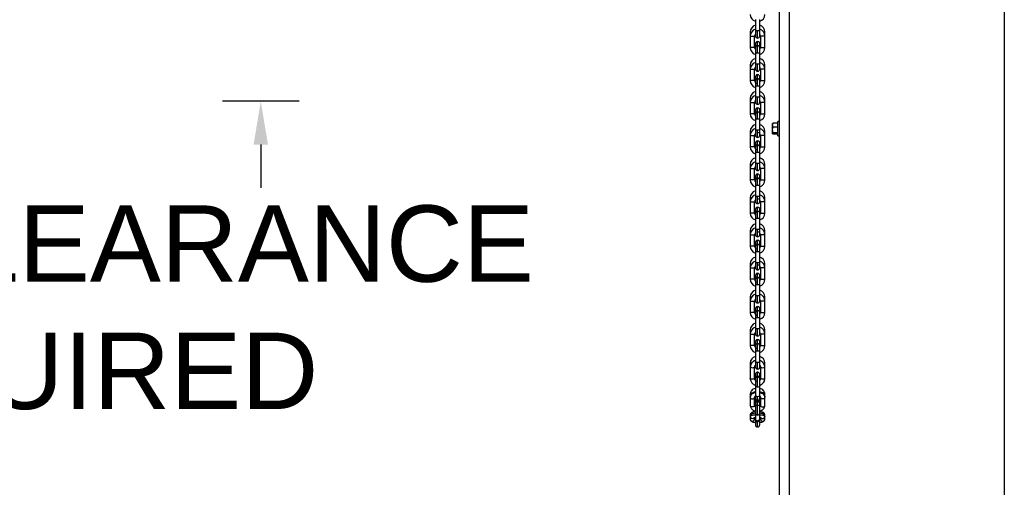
# Model space of a CAD drawing. Header units: inches. Extents: x 170 to 288, y 234 to 248.
# Tile 19 of 192: x 176.898 to 178.108, y 241.249 to 241.823. Entities that reach past the tile are written whole.
import ezdxf

# ---------------------------------------------------------------- set-up
doc = ezdxf.new("R2010")
doc.units = ezdxf.units.IN
doc.header["$LTSCALE"] = 0.25
doc.header["$MEASUREMENT"] = 0
doc.layers.add('ANNOTATIONS', color=1, linetype='Continuous')
doc.layers.add('SLIM E GUIDE MOTOR LH', color=7, linetype='Continuous')
doc.styles.add('ARIAL', font='arial.ttf', dxfattribs={"height": 0.09375})

msp = doc.modelspace()

# ---------------------------------------------------------------- linework, layer by layer
at = {"layer": 'ANNOTATIONS'}
for p, q in [((177.24161, 241.72305), (177.14735, 241.72305)), ((177.19448, 241.66991), (177.19448, 241.61677))]:
    msp.add_line(p, q, dxfattribs=at)
msp.add_solid([(177.20333, 241.66991), (177.18562, 241.66991), (177.19448, 241.72305)], dxfattribs=at)
at = {"layer": 'SLIM E GUIDE MOTOR LH'}
for p, q in [((178.10812, 244.18111), (178.10812, 240.14778)), ((177.83142, 242.15111), (177.83142, 240.74778)), ((177.84372, 242.15111), (177.84372, 240.74778)), ((177.80227, 241.82334), (177.80227, 241.80943)), ((177.80752, 241.80327), (177.80752, 241.82334)), ((177.79597, 241.80802), (177.79597, 241.80301)), ((177.79597, 241.80802), (177.79753, 241.80802)), ((177.80227, 241.80943), (177.80227, 241.80327)), ((177.80752, 241.80943), (177.80227, 241.80943)), ((177.80489, 241.80064), (177.80489, 241.80943)), ((177.81382, 241.80301), (177.81382, 241.80802)), ((177.79597, 241.80301), (177.79597, 241.7891)), ((177.80122, 241.7891), (177.80122, 241.80301)), ((177.80489, 241.79152), (177.80489, 241.79648)), ((177.80857, 241.80301), (177.80857, 241.7891)), ((177.81382, 241.7891), (177.81382, 241.80301)), ((177.80122, 241.7891), (177.79597, 241.7891)), ((177.80227, 241.79386), (177.80227, 241.78268)), ((177.80752, 241.79394), (177.80752, 241.79386)), ((177.80752, 241.78936), (177.80752, 241.79386)), ((177.80752, 241.78268), (177.80752, 241.78885)), ((177.80227, 241.78268), (177.80227, 241.76877)), ((177.80752, 241.76877), (177.80752, 241.78268)), ((177.79597, 241.76736), (177.79597, 241.76235)), ((177.79597, 241.76736), (177.79753, 241.76736)), ((177.79597, 241.76235), (177.79597, 241.74844)), ((177.80122, 241.74844), (177.80122, 241.76235)), ((177.80227, 241.76877), (177.80227, 241.7626)), ((177.8059, 241.76877), (177.80227, 241.76877)), ((177.80489, 241.75998), (177.80489, 241.76877)), ((177.80752, 241.7626), (177.80752, 241.76877)), ((177.80857, 241.76235), (177.80857, 241.74844)), ((177.81382, 241.76235), (177.80857, 241.76235)), ((177.81382, 241.76736), (177.81225, 241.76736)), ((177.81382, 241.76235), (177.81382, 241.76736)), ((177.81382, 241.74844), (177.81382, 241.76235)), ((177.80227, 241.75319), (177.80227, 241.74202)), ((177.80752, 241.75319), (177.80752, 241.75328)), ((177.80752, 241.7487), (177.80752, 241.75319)), ((177.80752, 241.74202), (177.80752, 241.74819)), ((177.80227, 241.74202), (177.80227, 241.72811)), ((177.80227, 241.74202), (177.80752, 241.74202)), ((177.80752, 241.72811), (177.80752, 241.74202)), ((177.79597, 241.72669), (177.79597, 241.72169)), ((177.79597, 241.72669), (177.79753, 241.72669)), ((177.80227, 241.72811), (177.80227, 241.72194)), ((177.80752, 241.72811), (177.80227, 241.72811)), ((177.80752, 241.72194), (177.80752, 241.72811)), ((177.81382, 241.72669), (177.81225, 241.72669)), ((177.81382, 241.72169), (177.81382, 241.72669)), ((177.79597, 241.72169), (177.79597, 241.70778)), ((177.79597, 241.72169), (177.80122, 241.72169)), ((177.80122, 241.70778), (177.80122, 241.72169)), ((177.80227, 241.71253), (177.80227, 241.70136)), ((177.80489, 241.71006), (177.80489, 241.71516)), ((177.80752, 241.71262), (177.80752, 241.71253)), ((177.80752, 241.70136), (177.80752, 241.71253)), ((177.80857, 241.72169), (177.80857, 241.70778)), ((177.81382, 241.70778), (177.81382, 241.72169)), ((177.80122, 241.70778), (177.79597, 241.70778)), ((177.80227, 241.70136), (177.80227, 241.68745)), ((177.80227, 241.70136), (177.80489, 241.70136)), ((177.80752, 241.68745), (177.80752, 241.70136)), ((177.80857, 241.70778), (177.81382, 241.70778)), ((177.79597, 241.68603), (177.79597, 241.68103)), ((177.79597, 241.68603), (177.79753, 241.68603)), ((177.80227, 241.68745), (177.80227, 241.68128)), ((177.80752, 241.68745), (177.80227, 241.68745)), ((177.80752, 241.68128), (177.80752, 241.68745)), ((177.81382, 241.68103), (177.81382, 241.68603)), ((177.82355, 241.69593), (177.82342, 241.69569)), ((177.82342, 241.68319), (177.82342, 241.69569)), ((177.82398, 241.69114), (177.82342, 241.69375)), ((177.82398, 241.69637), (177.82365, 241.69587)), ((177.82975, 241.69637), (177.82398, 241.69637)), ((177.82975, 241.69114), (177.82398, 241.69114)), ((177.83142, 241.69811), (177.82975, 241.69811)), ((177.82975, 241.68078), (177.82975, 241.69811)), ((177.79597, 241.68103), (177.79597, 241.66712)), ((177.80122, 241.66712), (177.80122, 241.68103)), ((177.80489, 241.6694), (177.80489, 241.6745)), ((177.80857, 241.68103), (177.80857, 241.66712)), ((177.81382, 241.66712), (177.81382, 241.68103)), ((177.82365, 241.68302), (177.82342, 241.68337)), ((177.82342, 241.68319), (177.82355, 241.68296)), ((177.82398, 241.68252), (177.8239, 241.68263)), ((177.82975, 241.68421), (177.82398, 241.68421)), ((177.82975, 241.68252), (177.82398, 241.68252)), ((177.82975, 241.68078), (177.83142, 241.68078)), ((177.80227, 241.67187), (177.80227, 241.6607)), ((177.80752, 241.67195), (177.80752, 241.67187)), ((177.80752, 241.66737), (177.80752, 241.67187)), ((177.80752, 241.6607), (177.80752, 241.66687)), ((177.80227, 241.6607), (177.80227, 241.64679)), ((177.80227, 241.6607), (177.80752, 241.6607)), ((177.80752, 241.64679), (177.80752, 241.6607)), ((177.79597, 241.64537), (177.79597, 241.64037)), ((177.79597, 241.64537), (177.79753, 241.64537)), ((177.79597, 241.64037), (177.79597, 241.62646)), ((177.79597, 241.64037), (177.80122, 241.64037)), ((177.80122, 241.62646), (177.80122, 241.64037)), ((177.80227, 241.64679), (177.80227, 241.64062)), ((177.80752, 241.64679), (177.80489, 241.64679)), ((177.80752, 241.64062), (177.80752, 241.64679)), ((177.80857, 241.64037), (177.80857, 241.62646)), ((177.81382, 241.64037), (177.80857, 241.64037)), ((177.81382, 241.64537), (177.81225, 241.64537)), ((177.81382, 241.64037), (177.81382, 241.64537)), ((177.81382, 241.62646), (177.81382, 241.64037)), ((177.80227, 241.63121), (177.80227, 241.62004)), ((177.80489, 241.62874), (177.80489, 241.63383)), ((177.80752, 241.63129), (177.80752, 241.63121)), ((177.80752, 241.62004), (177.80752, 241.63121)), ((177.80857, 241.62646), (177.81382, 241.62646)), ((177.80227, 241.62004), (177.80227, 241.60613)), ((177.80227, 241.62004), (177.80752, 241.62004)), ((177.80752, 241.60613), (177.80752, 241.62004)), ((177.79597, 241.60471), (177.79597, 241.59971)), ((177.79597, 241.60471), (177.79753, 241.60471)), ((177.80227, 241.60613), (177.80227, 241.59996)), ((177.80752, 241.60613), (177.80227, 241.60613)), ((177.80752, 241.59996), (177.80752, 241.60613)), ((177.81382, 241.59971), (177.81382, 241.60471)), ((177.79597, 241.59971), (177.79597, 241.5858)), ((177.80122, 241.5858), (177.80122, 241.59971)), ((177.80227, 241.59008), (177.80227, 241.57938)), ((177.80489, 241.58808), (177.80489, 241.59317)), ((177.80752, 241.59063), (177.80752, 241.59055)), ((177.80752, 241.57938), (177.80752, 241.59055)), ((177.80857, 241.59971), (177.80857, 241.5858)), ((177.81382, 241.5858), (177.81382, 241.59971)), ((177.80122, 241.5858), (177.79597, 241.5858)), ((177.80227, 241.57938), (177.80227, 241.56546)), ((177.80752, 241.56546), (177.80752, 241.57938)), ((177.80227, 241.56546), (177.80227, 241.5593)), ((177.8059, 241.56546), (177.80227, 241.56546)), ((177.80752, 241.5593), (177.80752, 241.56546)), ((177.79597, 241.56405), (177.79597, 241.55904)), ((177.79597, 241.56405), (177.79753, 241.56405)), ((177.79597, 241.55904), (177.79597, 241.54513)), ((177.80122, 241.54513), (177.80122, 241.55904)), ((177.80857, 241.55904), (177.80857, 241.54513)), ((177.81382, 241.55904), (177.80857, 241.55904)), ((177.81382, 241.55904), (177.81382, 241.56405)), ((177.81382, 241.54513), (177.81382, 241.55904)), ((177.80227, 241.54808), (177.80227, 241.53871)), ((177.8049, 241.54755), (177.8049, 241.55251)), ((177.80752, 241.54989), (177.80752, 241.54997)), ((177.80752, 241.53871), (177.80752, 241.54989)), ((177.80227, 241.53871), (177.80227, 241.5248)), ((177.80227, 241.53871), (177.80752, 241.53871)), ((177.80752, 241.5248), (177.80752, 241.53871)), ((177.79597, 241.52339), (177.79597, 241.51838)), ((177.79597, 241.52339), (177.79754, 241.52339)), ((177.79597, 241.51838), (177.79597, 241.50447)), ((177.79597, 241.51838), (177.80122, 241.51838)), ((177.80122, 241.50447), (177.80122, 241.51838)), ((177.80227, 241.5248), (177.80227, 241.51864)), ((177.80752, 241.5248), (177.80227, 241.5248)), ((177.80752, 241.51864), (177.80752, 241.5248)), ((177.80857, 241.51838), (177.80857, 241.50447)), ((177.81382, 241.52339), (177.81226, 241.52339)), ((177.81382, 241.51838), (177.81382, 241.52339)), ((177.81382, 241.50447), (177.81382, 241.51838)), ((177.80227, 241.50648), (177.80227, 241.49805)), ((177.8049, 241.49977), (177.8049, 241.51185)), ((177.80752, 241.50931), (177.80752, 241.50923)), ((177.80752, 241.49805), (177.80752, 241.50923)), ((177.80122, 241.50447), (177.79597, 241.50447)), ((177.80227, 241.49805), (177.80227, 241.48414)), ((177.80227, 241.49805), (177.8049, 241.49805)), ((177.80752, 241.48414), (177.80752, 241.49805)), ((177.80857, 241.50447), (177.81382, 241.50447)), ((177.79597, 241.48273), (177.79597, 241.47772)), ((177.79597, 241.48273), (177.79754, 241.48273)), ((177.80227, 241.48414), (177.80227, 241.47797)), ((177.80752, 241.48414), (177.80227, 241.48414)), ((177.80752, 241.47797), (177.80752, 241.48414)), ((177.81382, 241.46381), (177.81382, 241.48273)), ((177.79597, 241.47772), (177.79597, 241.46381)), ((177.80122, 241.46381), (177.80122, 241.47772)), ((177.8049, 241.45911), (177.8049, 241.47119)), ((177.80752, 241.46865), (177.80752, 241.46856)), ((177.80752, 241.45739), (177.80752, 241.46856)), ((177.80857, 241.47772), (177.80857, 241.46381)), ((177.81382, 241.47772), (177.80857, 241.47772)), ((177.80227, 241.46476), (177.80227, 241.45739)), ((177.80227, 241.45739), (177.80227, 241.44348)), ((177.80227, 241.45739), (177.80752, 241.45739)), ((177.80752, 241.44348), (177.80752, 241.45739)), ((177.79597, 241.44207), (177.79597, 241.43706)), ((177.79597, 241.43706), (177.79597, 241.42315)), ((177.79597, 241.43706), (177.80122, 241.43706)), ((177.80122, 241.42315), (177.80122, 241.43706)), ((177.80227, 241.44348), (177.80227, 241.43731)), ((177.80752, 241.43731), (177.80752, 241.44348)), ((177.80857, 241.43706), (177.80857, 241.42315)), ((177.81382, 241.43706), (177.80857, 241.43706)), ((177.81382, 241.42315), (177.81382, 241.44207)), ((177.80227, 241.42294), (177.80227, 241.41672)), ((177.8049, 241.42543), (177.8049, 241.43053)), ((177.8049, 241.41672), (177.8049, 241.42552)), ((177.80752, 241.42799), (177.80752, 241.4279)), ((177.80752, 241.4234), (177.80752, 241.4279)), ((177.80752, 241.41672), (177.80752, 241.4229)), ((177.80857, 241.42315), (177.81382, 241.42315)), ((177.80227, 241.41672), (177.80227, 241.40281)), ((177.80752, 241.40281), (177.80752, 241.41672)), ((177.79597, 241.40142), (177.79597, 241.39699)), ((177.79597, 241.39644), (177.79597, 241.38273)), ((177.80129, 241.39712), (177.80122, 241.39644)), ((177.80122, 241.38273), (177.80122, 241.39644)), ((177.80227, 241.40281), (177.80227, 241.39665)), ((177.80752, 241.39665), (177.80752, 241.40281)), ((177.80841, 241.39736), (177.8085, 241.39713)), ((177.80857, 241.39644), (177.80851, 241.39712)), ((177.80857, 241.39644), (177.80857, 241.38273)), ((177.81382, 241.39699), (177.81382, 241.40142)), ((177.81382, 241.38273), (177.81382, 241.39644)), ((177.80227, 241.38769), (177.80227, 241.383)), ((177.8049, 241.38449), (177.8049, 241.39031)), ((177.80752, 241.38698), (177.80752, 241.38709)), ((177.80752, 241.38505), (177.80752, 241.38698)), ((177.80752, 241.37368), (177.80752, 241.38673)), ((177.79611, 241.38121), (177.79597, 241.38273)), ((177.79611, 241.38158), (177.79614, 241.38104)), ((177.80227, 241.38221), (177.80227, 241.37368)), ((177.80227, 241.37368), (177.80227, 241.36155)), ((177.80752, 241.36155), (177.80752, 241.37368)), ((177.79597, 241.36354), (177.79597, 241.35965)), ((177.79597, 241.35952), (177.79597, 241.34945)), ((177.80122, 241.34945), (177.80122, 241.35952)), ((177.80227, 241.36155), (177.80227, 241.35841)), ((177.8049, 241.35578), (177.8049, 241.36027)), ((177.80752, 241.35841), (177.80752, 241.36155)), ((177.80857, 241.35952), (177.80857, 241.34945)), ((177.81373, 241.3639), (177.81365, 241.36485)), ((177.81382, 241.36354), (177.8137, 241.36468)), ((177.81382, 241.3601), (177.81382, 241.36354)), ((177.81382, 241.34945), (177.81382, 241.35952)), ((177.8049, 241.3378), (177.8049, 241.34983)), ((177.80752, 241.34623), (177.80752, 241.35486)), ((177.79597, 241.33793), (177.79597, 241.33619)), ((177.79597, 241.33608), (177.79597, 241.33267)), ((177.80227, 241.34079), (177.80227, 241.3257)), ((177.80752, 241.3257), (177.80752, 241.34502)), ((177.81382, 241.33621), (177.81382, 241.33793)), ((177.81382, 241.33267), (177.81382, 241.33608)), ((177.80122, 241.33267), (177.80122, 241.33464)), ((177.80227, 241.33165), (177.80228, 241.33165)), ((177.8049, 241.32958), (177.8049, 241.33078)), ((177.8049, 241.32308), (177.8049, 241.32957)), ((177.80857, 241.33463), (177.80857, 241.33267))]:
    msp.add_line(p, q, dxfattribs=at)
at = {"layer": 'SLIM E GUIDE MOTOR LH', "flags": 128}
for points in [[(177.79597, 241.80301), (177.80045, 241.80301), (177.80102, 241.80301), (177.80122, 241.80301)], [(177.81382, 241.80301), (177.81119, 241.80301), (177.81019, 241.80301), (177.80857, 241.80301)], [(177.80489, 241.78268), (177.80489, 241.7889), (177.80489, 241.78999), (177.80489, 241.79148)], [(177.80489, 241.79148), (177.8059, 241.79128), (177.80673, 241.79072)], [(177.80857, 241.7891), (177.81362, 241.7891), (177.81382, 241.7891)], [(177.80227, 241.78268), (177.80304, 241.78268), (177.80389, 241.78268), (177.80752, 241.78268)], [(177.79597, 241.76235), (177.79617, 241.76235), (177.79674, 241.76235), (177.80122, 241.76235)], [(177.80752, 241.76877), (177.80675, 241.76877), (177.8059, 241.76877)], [(177.80122, 241.74844), (177.7996, 241.74844), (177.79859, 241.74844), (177.79597, 241.74844)], [(177.80489, 241.74703), (177.80489, 241.74874), (177.80489, 241.75582)], [(177.80489, 241.75081), (177.8059, 241.75061), (177.80673, 241.75006)], [(177.80489, 241.74202), (177.80489, 241.74824), (177.80489, 241.74933)], [(177.80857, 241.74844), (177.80934, 241.74844), (177.81019, 241.74844), (177.81382, 241.74844)], [(177.80489, 241.71932), (177.80489, 241.72639), (177.80489, 241.72811)], [(177.81382, 241.72169), (177.81362, 241.72169), (177.81305, 241.72169), (177.80857, 241.72169)], [(177.80489, 241.70136), (177.80489, 241.70624), (177.80489, 241.70758), (177.80489, 241.71015)], [(177.80489, 241.71015), (177.8059, 241.70995), (177.80673, 241.7094)], [(177.80489, 241.70136), (177.8059, 241.70136), (177.80752, 241.70136)], [(177.80489, 241.67866), (177.80489, 241.68573), (177.80489, 241.68745)], [(177.79597, 241.68103), (177.79759, 241.68103), (177.79859, 241.68103), (177.80122, 241.68103)], [(177.81382, 241.68103), (177.80934, 241.68103), (177.80877, 241.68103), (177.80857, 241.68103)], [(177.80122, 241.66712), (177.80102, 241.66712), (177.80045, 241.66712), (177.79597, 241.66712)], [(177.80489, 241.6607), (177.80489, 241.66406), (177.80489, 241.66558), (177.80489, 241.66949)], [(177.80489, 241.66949), (177.8059, 241.66929), (177.80673, 241.66874)], [(177.80857, 241.66712), (177.81119, 241.66712), (177.8122, 241.66712), (177.81382, 241.66712)], [(177.80489, 241.64679), (177.80389, 241.64679), (177.80227, 241.64679)], [(177.80489, 241.63799), (177.80489, 241.64342), (177.80489, 241.64507), (177.80489, 241.64679)], [(177.80122, 241.62646), (177.79759, 241.62646), (177.79674, 241.62646), (177.79597, 241.62646)], [(177.80489, 241.62004), (177.80489, 241.6234), (177.80489, 241.62492), (177.80489, 241.62883)], [(177.80489, 241.62883), (177.8059, 241.62863), (177.80673, 241.62808)], [(177.80489, 241.59733), (177.80489, 241.60276), (177.80489, 241.60441), (177.80489, 241.60613)], [(177.81382, 241.60471), (177.81362, 241.60471), (177.81226, 241.60471)], [(177.79597, 241.59971), (177.7996, 241.59971), (177.80045, 241.59971), (177.80122, 241.59971)], [(177.80227, 241.59055), (177.80227, 241.59043), (177.80227, 241.59008)], [(177.81382, 241.59971), (177.81119, 241.59971), (177.81019, 241.59971), (177.80857, 241.59971)], [(177.80227, 241.57938), (177.80304, 241.57938), (177.80389, 241.57938), (177.80752, 241.57938)], [(177.8049, 241.57938), (177.8049, 241.58109), (177.80489, 241.58274), (177.80489, 241.58817)], [(177.80489, 241.58817), (177.8059, 241.58797), (177.80673, 241.58742)], [(177.80857, 241.5858), (177.81305, 241.5858), (177.81362, 241.5858), (177.81382, 241.5858)], [(177.8049, 241.55667), (177.8049, 241.56058), (177.8049, 241.5621), (177.8049, 241.56546)], [(177.80752, 241.56546), (177.80675, 241.56546), (177.8059, 241.56546)], [(177.79597, 241.55904), (177.79617, 241.55904), (177.79674, 241.55904), (177.80122, 241.55904)], [(177.80122, 241.54513), (177.7996, 241.54513), (177.7986, 241.54513), (177.79597, 241.54513)], [(177.80227, 241.54989), (177.80227, 241.54885), (177.80227, 241.54808)], [(177.8049, 241.53871), (177.8049, 241.54043), (177.8049, 241.54208), (177.8049, 241.54751)], [(177.8049, 241.54751), (177.8059, 241.54731), (177.80673, 241.54675)], [(177.80857, 241.54513), (177.80877, 241.54513), (177.80934, 241.54513), (177.81382, 241.54513)], [(177.8049, 241.51601), (177.8049, 241.51859), (177.8049, 241.51992), (177.8049, 241.5248)], [(177.81382, 241.51838), (177.81305, 241.51838), (177.8122, 241.51838), (177.80857, 241.51838)], [(177.80227, 241.50923), (177.80227, 241.50742), (177.80227, 241.50648)], [(177.8049, 241.50685), (177.8059, 241.50665), (177.80673, 241.50609)], [(177.8049, 241.49805), (177.8049, 241.49977)], [(177.8049, 241.49805), (177.8059, 241.49805), (177.80752, 241.49805)], [(177.8049, 241.47535), (177.8049, 241.47792), (177.8049, 241.47926), (177.8049, 241.48414)], [(177.81382, 241.48273), (177.81305, 241.48273), (177.81226, 241.48273)], [(177.79597, 241.47772), (177.79759, 241.47772), (177.7986, 241.47772), (177.80122, 241.47772)], [(177.80227, 241.46856), (177.80227, 241.46582), (177.80227, 241.46476)], [(177.80122, 241.46381), (177.80102, 241.46381), (177.80045, 241.46381), (177.79597, 241.46381)], [(177.8049, 241.46618), (177.8059, 241.46598), (177.80674, 241.46543)], [(177.8049, 241.45739), (177.8049, 241.45911)], [(177.80857, 241.46381), (177.81019, 241.46381), (177.8112, 241.46381), (177.81382, 241.46381)], [(177.79597, 241.44207), (177.79617, 241.44206), (177.79754, 241.44206)], [(177.80752, 241.44348), (177.80389, 241.44348), (177.80304, 241.44348), (177.80227, 241.44348)], [(177.8049, 241.43469), (177.8049, 241.43617), (177.8049, 241.43726), (177.8049, 241.44348)], [(177.80122, 241.42315), (177.79674, 241.42315), (177.79617, 241.42315), (177.79597, 241.42315)], [(177.80227, 241.4279), (177.80227, 241.42409), (177.80227, 241.42294)], [(177.8049, 241.42552), (177.8059, 241.42532), (177.80674, 241.42477)], [(177.8049, 241.39403), (177.8049, 241.39469), (177.8049, 241.3955), (177.8049, 241.40281)], [(177.8049, 241.37239), (177.8049, 241.37397), (177.8049, 241.37565), (177.8049, 241.38436)], [(177.80752, 241.38673), (177.80752, 241.38714), (177.80752, 241.38769)], [(177.80227, 241.37368), (177.80247, 241.37318), (177.80304, 241.37277), (177.80389, 241.37249), (177.8049, 241.37239)], [(177.8049, 241.37239), (177.8059, 241.37249), (177.80675, 241.37277), (177.80732, 241.37318), (177.80752, 241.37368)], [(177.79597, 241.35952), (177.79614, 241.36076), (177.79664, 241.36195), (177.79746, 241.36305), (177.79855, 241.36402), (177.79988, 241.36481), (177.8014, 241.3654), (177.80227, 241.36562)], [(177.79597, 241.36354), (177.79617, 241.36418), (177.79674, 241.36473), (177.79759, 241.36509), (177.7986, 241.36522), (177.79938, 241.36514)], [(177.79621, 241.36507), (177.79614, 241.36485), (177.79597, 241.36354)], [(177.79597, 241.35952), (177.79617, 241.35883), (177.79674, 241.35824), (177.79759, 241.35785), (177.7986, 241.35771), (177.7996, 241.35785), (177.80046, 241.35824), (177.80102, 241.35883), (177.80122, 241.35952)], [(177.8049, 241.36027), (177.80389, 241.36036), (177.80304, 241.36064), (177.80247, 241.36106), (177.80227, 241.36155)], [(177.80752, 241.36155), (177.80732, 241.36106), (177.80675, 241.36064), (177.8059, 241.36036), (177.8049, 241.36027)], [(177.80752, 241.36562), (177.80839, 241.3654), (177.80991, 241.36481), (177.81125, 241.36402), (177.81234, 241.36305), (177.81315, 241.36195), (177.81365, 241.36076), (177.81382, 241.35952)], [(177.81382, 241.35952), (177.81362, 241.35883), (177.81305, 241.35824), (177.8122, 241.35785), (177.8112, 241.35771), (177.81019, 241.35785), (177.80934, 241.35824), (177.80877, 241.35883), (177.80857, 241.35952)], [(177.81382, 241.36354), (177.81362, 241.36418), (177.81305, 241.36473), (177.8122, 241.36509), (177.8112, 241.36522), (177.81041, 241.36514)], [(177.80122, 241.34945), (177.80102, 241.34876), (177.80046, 241.34817), (177.7996, 241.34778), (177.7986, 241.34764), (177.79759, 241.34778), (177.79674, 241.34817), (177.79617, 241.34876), (177.79597, 241.34945)], [(177.80227, 241.35486), (177.80227, 241.34129), (177.80227, 241.34016)], [(177.80227, 241.34873), (177.80247, 241.34924), (177.80304, 241.34967), (177.80389, 241.34996), (177.8049, 241.35006)], [(177.80227, 241.34851), (177.80247, 241.34901), (177.80304, 241.34944), (177.80389, 241.34973), (177.8049, 241.34983)], [(177.8049, 241.35006), (177.8049, 241.35353), (177.8049, 241.35412), (177.8049, 241.35441)], [(177.8049, 241.35006), (177.8059, 241.34996), (177.80675, 241.34967), (177.80732, 241.34924), (177.80752, 241.34873)], [(177.8049, 241.34983), (177.8059, 241.34973), (177.80675, 241.34944), (177.80732, 241.34901), (177.80752, 241.34851)], [(177.80857, 241.34945), (177.80877, 241.34876), (177.80934, 241.34817), (177.81019, 241.34778), (177.8112, 241.34764), (177.8122, 241.34778), (177.81305, 241.34817), (177.81362, 241.34876), (177.81382, 241.34945)], [(177.79597, 241.33608), (177.79614, 241.3365), (177.79664, 241.3369), (177.79746, 241.33727), (177.79855, 241.3376), (177.79988, 241.33787), (177.8014, 241.33806), (177.80227, 241.33814)], [(177.80227, 241.342), (177.80227, 241.34079)], [(177.80227, 241.34166), (177.80227, 241.34078)], [(177.80752, 241.34502), (177.80752, 241.34623)], [(177.80752, 241.33814), (177.80839, 241.33806), (177.80991, 241.33787), (177.81125, 241.3376), (177.81234, 241.33727), (177.81315, 241.3369), (177.81365, 241.3365), (177.81382, 241.33608)]]:
    msp.add_lwpolyline(points, dxfattribs=at)
at = {"layer": 'SLIM E GUIDE MOTOR LH'}
for centre, radius, start, end in [((177.80476, 241.82976), 0.00879, 180.00086, 253.52675), ((177.80502, 241.82976), 0.00879, 286.47497, 0.00086), ((177.80476, 241.80802), 0.00879, 106.47497, 180.00086), ((177.80476, 241.80301), 0.00879, 106.47497, 180.00086), ((177.80502, 241.80802), 0.00879, 0.00086, 73.52675), ((177.80502, 241.80301), 0.00879, 0.00086, 73.52675), ((177.80476, 241.80301), 0.00354, 134.72484, 180.00086), ((177.80489, 241.80327), 0.00262, 180.00086, 0.00084), ((177.80489, 241.79386), 0.00262, 0.00086, 180.00088), ((177.80502, 241.80301), 0.00354, 0.00086, 45.2752), ((177.80476, 241.7891), 0.00879, 180.00086, 253.52675), ((177.80476, 241.79411), 0.00354, 180.00086, 225.27622), ((177.80476, 241.7891), 0.00354, 180.00086, 225.27515), ((177.80489, 241.78885), 0.00262, 0.00086, 180.00088), ((177.80489, 241.78885), 0.00262, 0.00086, 45.52417), ((177.80502, 241.79411), 0.00354, 314.72455, 0.00086), ((177.80502, 241.7891), 0.00354, 314.72694, 0.00086), ((177.80502, 241.7891), 0.00879, 286.47497, 0.00086), ((177.80476, 241.76736), 0.00879, 106.47497, 180.00086), ((177.80476, 241.76235), 0.00879, 106.47497, 180.00086), ((177.80502, 241.76736), 0.00879, 0.00086, 73.52675), ((177.80502, 241.76235), 0.00879, 0.00086, 73.52675), ((177.80476, 241.76235), 0.00354, 134.72489, 180.00086), ((177.80489, 241.7626), 0.00262, 180.00086, 0.00084), ((177.80502, 241.76235), 0.00354, 0.00086, 45.27465), ((177.80476, 241.74844), 0.00879, 180.00086, 253.52675), ((177.80476, 241.75345), 0.00354, 180.00086, 244.81472), ((177.80476, 241.74844), 0.00354, 180.00086, 270.00086), ((177.80489, 241.75319), 0.00262, 0.00086, 180.00088), ((177.80489, 241.74819), 0.00262, 0.00086, 180.00088), ((177.80489, 241.74819), 0.00262, 0.00086, 45.52417), ((177.80502, 241.75345), 0.00354, 314.72577, 0.00086), ((177.80502, 241.74844), 0.00354, 314.72578, 0.00086), ((177.80502, 241.74844), 0.00879, 286.47497, 0.00086), ((177.80476, 241.72669), 0.00879, 106.47497, 180.00086), ((177.80502, 241.72669), 0.00879, 0.00086, 73.52675), ((177.80476, 241.72169), 0.00879, 106.47497, 180.00086), ((177.80476, 241.72169), 0.00354, 134.72578, 180.00086), ((177.80502, 241.72169), 0.00879, 0.00086, 73.52675), ((177.80502, 241.72169), 0.00354, 0.00086, 45.27445), ((177.80476, 241.71278), 0.00354, 180.00086, 225.27713), ((177.80489, 241.72194), 0.00262, 180.00086, 0.00084), ((177.80489, 241.71253), 0.00262, 0.00086, 180.00088), ((177.80502, 241.71278), 0.00354, 314.72548, 0.00086), ((177.80476, 241.70778), 0.00879, 180.00086, 253.52675), ((177.80476, 241.70778), 0.00354, 180.00086, 225.27685), ((177.80489, 241.70753), 0.00262, 0.00086, 180.00088), ((177.80489, 241.70753), 0.00262, 0.00086, 45.52417), ((177.80502, 241.70778), 0.00354, 314.72578, 0.00086), ((177.80502, 241.70778), 0.00879, 286.47497, 0.00086), ((177.80476, 241.68603), 0.00879, 106.47497, 180.00086), ((177.80476, 241.68103), 0.00879, 106.47497, 180.00086), ((177.80502, 241.68603), 0.00879, 0.00086, 73.52675), ((177.80502, 241.68103), 0.00879, 0.00086, 73.52675), ((177.80476, 241.68103), 0.00354, 134.72578, 180.00086), ((177.80489, 241.68128), 0.00262, 180.00086, 0.00084), ((177.80489, 241.67187), 0.00262, 0.00086, 180.00088), ((177.80502, 241.68103), 0.00354, 0.00086, 90.00086), ((177.80476, 241.66712), 0.00879, 180.00086, 253.52675), ((177.80476, 241.67212), 0.00354, 180.00086, 244.81951), ((177.80476, 241.66712), 0.00354, 180.00086, 270.00086), ((177.80489, 241.66687), 0.00262, 0.00086, 180.00088), ((177.80489, 241.66687), 0.00262, 0.00086, 45.52417), ((177.80502, 241.67212), 0.00354, 314.72577, 0.00086), ((177.80502, 241.66712), 0.00354, 314.72632, 0.00086), ((177.80502, 241.66712), 0.00879, 286.47497, 0.00086), ((177.80476, 241.64537), 0.00879, 106.47497, 180.00086), ((177.80503, 241.64537), 0.00879, 0.00086, 73.52675), ((177.80476, 241.64037), 0.00879, 106.47497, 180.00086), ((177.80476, 241.64037), 0.00354, 134.72514, 180.00086), ((177.80489, 241.64062), 0.00262, 180.00086, 0.00084), ((177.80503, 241.64037), 0.00879, 0.00086, 73.52675), ((177.80503, 241.64037), 0.00354, 0.00086, 45.27467), ((177.80476, 241.62646), 0.00879, 180.00086, 253.52675), ((177.80476, 241.63146), 0.00354, 180.00086, 225.27509), ((177.80476, 241.62646), 0.00354, 180.00086, 225.27688), ((177.80489, 241.63121), 0.00262, 0.00086, 180.00088), ((177.80489, 241.6262), 0.00262, 0.00086, 180.00088), ((177.80489, 241.6262), 0.00262, 0.00086, 45.52417), ((177.80503, 241.63146), 0.00354, 314.72513, 0.00086), ((177.80503, 241.62646), 0.00354, 314.72578, 0.00086), ((177.80503, 241.62646), 0.00879, 286.47497, 0.00086), ((177.80476, 241.60471), 0.00879, 106.47497, 180.00086), ((177.80476, 241.59971), 0.00879, 106.47497, 180.00086), ((177.80476, 241.59971), 0.00354, 134.72437, 180.00086), ((177.80503, 241.59971), 0.00354, 0.00086, 90.00086), ((177.80503, 241.60471), 0.00879, 0.00086, 73.52675), ((177.80503, 241.59971), 0.00879, 0.00086, 73.52675), ((177.80476, 241.5908), 0.00354, 180.00086, 225.2773), ((177.80489, 241.59996), 0.00262, 180.00086, 0.00084), ((177.80489, 241.59055), 0.00262, 0.00086, 180.00088), ((177.80503, 241.5908), 0.00354, 314.7256, 0.00086), ((177.80476, 241.5858), 0.00879, 180.00086, 253.52675), ((177.80476, 241.5858), 0.00354, 180.00086, 225.27431), ((177.80489, 241.58554), 0.00262, 0.00086, 180.00088), ((177.80489, 241.58554), 0.00262, 0.00086, 45.52417), ((177.80503, 241.5858), 0.00354, 314.72702, 0.00086), ((177.80503, 241.5858), 0.00879, 286.47497, 0.00086), ((177.80476, 241.56405), 0.00879, 106.47497, 180.00086), ((177.80476, 241.55904), 0.00879, 106.47497, 180.00086), ((177.80503, 241.56405), 0.00879, 0.00086, 73.52675), ((177.80503, 241.55904), 0.00879, 0.00086, 73.52675), ((177.80476, 241.55904), 0.00354, 134.72578, 180.00086), ((177.8049, 241.5593), 0.00262, 180.00086, 0.00084), ((177.80503, 241.55904), 0.00354, 0.00086, 90.00086), ((177.80476, 241.54513), 0.00879, 180.00086, 253.52675), ((177.80476, 241.55014), 0.00354, 180.00086, 244.81922), ((177.80476, 241.54513), 0.00354, 180.00086, 270.00086), ((177.8049, 241.54989), 0.00262, 0.00086, 180.00088), ((177.8049, 241.54488), 0.00262, 0.00086, 180.00088), ((177.8049, 241.54488), 0.00262, 0.00086, 45.52417), ((177.80503, 241.55014), 0.00354, 314.72577, 0.00086), ((177.80503, 241.54513), 0.00354, 314.72692, 0.00086), ((177.80503, 241.54513), 0.00879, 286.47497, 0.00086), ((177.80476, 241.52339), 0.00879, 106.47497, 180.00086), ((177.80503, 241.52339), 0.00879, 0.00086, 73.52675), ((177.80476, 241.51838), 0.00879, 106.47497, 180.00086), ((177.80476, 241.51838), 0.00354, 134.7251, 180.00086), ((177.8049, 241.51864), 0.00262, 180.00086, 0.00084), ((177.80503, 241.51838), 0.00354, 0.00086, 90.00086), ((177.80503, 241.51838), 0.00879, 0.00086, 73.52675), ((177.80476, 241.50948), 0.00354, 180.00086, 244.81561), ((177.8049, 241.50923), 0.00262, 0.00086, 180.00088), ((177.8049, 241.50422), 0.00262, 0.00086, 180.00088), ((177.8049, 241.50422), 0.00262, 0.00086, 45.52417), ((177.80503, 241.50948), 0.00354, 314.72461, 0.00086), ((177.80476, 241.50447), 0.00879, 180.00086, 253.52675), ((177.80476, 241.50447), 0.00354, 180.00086, 270.00086), ((177.80503, 241.50447), 0.00354, 314.72578, 0.00086), ((177.80503, 241.50447), 0.00879, 286.47497, 0.00086), ((177.80477, 241.48273), 0.00879, 106.47497, 180.00086), ((177.80477, 241.47772), 0.00879, 106.47497, 180.00086), ((177.80503, 241.48273), 0.00879, 0.00086, 73.52675), ((177.80503, 241.47772), 0.00879, 0.00086, 73.52675), ((177.80477, 241.47772), 0.00354, 134.72578, 180.00086), ((177.80477, 241.46882), 0.00354, 180.00086, 244.81481), ((177.8049, 241.47797), 0.00262, 180.00086, 0.00084), ((177.8049, 241.46856), 0.00262, 0.00086, 180.00088), ((177.80503, 241.47772), 0.00354, 0.00086, 45.2746), ((177.80503, 241.46882), 0.00354, 314.72577, 0.00086), ((177.80477, 241.46381), 0.00879, 180.00086, 253.52675), ((177.80477, 241.46381), 0.00354, 180.00086, 270.00086), ((177.8049, 241.46356), 0.00262, 0.00086, 180.00088), ((177.8049, 241.46356), 0.00262, 0.00086, 45.52417), ((177.80503, 241.46381), 0.00354, 314.72578, 0.00086), ((177.80503, 241.46381), 0.00879, 286.47497, 0.00086), ((177.80477, 241.44207), 0.00879, 106.47497, 180.00086), ((177.80477, 241.43706), 0.00879, 106.47497, 180.00086), ((177.80503, 241.44207), 0.00879, 0.00086, 73.52675), ((177.80503, 241.43706), 0.00879, 0.00086, 73.52675), ((177.80477, 241.43706), 0.00354, 134.72578, 180.00086), ((177.8049, 241.43731), 0.00262, 180.00086, 0.00084), ((177.80503, 241.43706), 0.00354, 0.00086, 45.27531), ((177.80477, 241.42315), 0.00879, 180.00086, 253.52675), ((177.80477, 241.42815), 0.00354, 180.00086, 244.8173), ((177.80477, 241.42315), 0.00354, 180.00086, 270.00086), ((177.8049, 241.4279), 0.00262, 0.00086, 180.00088), ((177.8049, 241.4229), 0.00262, 89.99548, 180.00794), ((177.8049, 241.4229), 0.00262, 0.00565, 89.99776), ((177.80491, 241.4229), 0.00261, 359.87472, 45.659), ((177.80503, 241.42815), 0.00354, 314.72486, 0.00086), ((177.80503, 241.42315), 0.00354, 314.72578, 0.00086), ((177.80503, 241.42315), 0.00879, 286.47497, 0.00086), ((177.80474, 241.40141), 0.00876, 106.32654, 179.93435), ((177.80425, 242.15965), 0.74293, 269.84757, 270.04997), ((177.80548, 242.18577), 0.76904, 269.95686, 270.15242), ((177.80505, 241.4014), 0.00877, 0.08914, 73.65373), ((177.80468, 241.39639), 0.0087, 105.10737, 179.66982), ((177.79765, 241.39543), 0.00622, 87.55825, 105.62388), ((177.7986, 241.4026), 0.0067, 246.92254, 293.08087), ((177.80421, 242.10458), 0.70177, 269.84163, 270.05591), ((177.8049, 241.39665), 0.00262, 179.9798, 359.98698), ((177.80552, 242.17365), 0.77084, 269.95367, 270.14877), ((177.80514, 241.39641), 0.00868, 0.23944, 74.0634), ((177.8112, 241.40261), 0.0067, 246.92647, 293.07695), ((177.81215, 241.39544), 0.00621, 74.36155, 92.46545), ((177.80478, 241.38757), 0.00355, 180.2318, 225.19816), ((177.80356, 241.38372), 0.00136, 101.46634, 160.93295), ((177.80474, 241.38202), 0.00247, 86.33957, 175.81528), ((177.80474, 241.3819), 0.00247, 86.34091, 175.81782), ((177.80506, 241.38202), 0.00247, 4.19906, 93.65286), ((177.80506, 241.3819), 0.00247, 4.19906, 93.65286), ((177.80622, 241.38371), 0.00138, 19.26369, 79.33934), ((177.80503, 241.38757), 0.00354, 314.69212, 359.87792), ((177.7986, 241.38889), 0.0067, 246.92569, 293.07431), ((177.80474, 241.38275), 0.00352, 180.40775, 270.40234), ((178.50819, 241.38288), 0.70592, 179.99051, 180.05477), ((177.80507, 241.38274), 0.0035, 314.4248, 359.73173), ((177.80513, 241.38278), 0.0087, 290.51195, 359.68818), ((177.8112, 241.38889), 0.0067, 246.92569, 293.07431), ((177.80359, 241.3496), 0.00237, 183.66591, 236.22778), ((177.80469, 241.35354), 0.00243, 85.07557, 174.03794), ((177.80518, 241.35357), 0.00235, 5.26167, 83.70224), ((177.80626, 241.34957), 0.00231, 303.01067, 357.08512), ((177.79861, 241.33782), 0.00263, 50.11792, 177.44349), ((177.7986, 241.33615), 0.00263, 181.55591, 313.39439), ((177.80473, 241.34026), 0.00246, 184.50242, 273.89231), ((177.80507, 241.34026), 0.00247, 266.11648, 355.48595), ((177.81119, 241.33616), 0.00264, 224.92363, 358.20945), ((177.81119, 241.33782), 0.00263, 2.56771, 130.14921), ((177.7986, 241.33274), 0.00263, 181.42123, 358.58219), ((177.80246, 241.33357), 0.00153, 215.92618, 264.0952), ((177.80473, 241.33324), 0.00246, 184.50057, 273.90093), ((177.80507, 241.33324), 0.00246, 266.10769, 355.49758), ((177.80743, 241.33342), 0.00137, 273.31156, 326.97972), ((177.8112, 241.33274), 0.00263, 181.42475, 358.57867)]:
    msp.add_arc(centre, radius, start, end, dxfattribs=at)
for points, knots in [([(177.82342, 241.69375), (177.82342, 241.69381), (177.82343, 241.6947), (177.82371, 241.69556), (177.82398, 241.69637)], [0, 0, 0, 0, 0.0702292, 1, 1, 1, 1]), ([(177.82342, 241.68768), (177.82343, 241.68799), (177.82346, 241.68916), (177.82376, 241.6903), (177.82398, 241.69114)], [0, 0, 0, 0, 0.2686253, 1, 1, 1, 1]), ([(177.82398, 241.68421), (177.82389, 241.68451), (177.82356, 241.68563), (177.82348, 241.68681), (177.82342, 241.68768)], [0, 0, 0, 0, 0.2575269, 1, 1, 1, 1]), ([(177.82342, 241.68337), (177.82342, 241.68339), (177.82343, 241.68367), (177.82371, 241.68395), (177.82398, 241.68421)], [0, 0, 0, 0, 0.0702109, 1, 1, 1, 1]), ([(177.80243, 241.40468), (177.8021, 241.40463), (177.80064, 241.4044), (177.79879, 241.40312), (177.79789, 241.40165), (177.79758, 241.40114)], [0, 0, 0, 0, 0.1637522, 0.7093855, 1, 1, 1, 1]), ([(177.80137, 241.39732), (177.80146, 241.39763), (177.80163, 241.39821), (177.80207, 241.39864), (177.80227, 241.39884)], [0, 0, 0, 0, 0.5388864, 1, 1, 1, 1]), ([(177.81312, 241.39974), (177.81311, 241.39977), (177.81289, 241.4009), (177.81124, 241.40269), (177.80922, 241.40438), (177.80781, 241.40461), (177.80752, 241.40465)], [0, 0, 0, 0, 0.0122002, 0.4510974, 0.8894674, 1, 1, 1, 1]), ([(177.80752, 241.39884), (177.80773, 241.39864), (177.80815, 241.39823), (177.80832, 241.39766), (177.80841, 241.39736)], [0, 0, 0, 0, 0.4723184, 1, 1, 1, 1]), ([(177.80506, 241.39031), (177.80472, 241.39029), (177.804, 241.39025), (177.80305, 241.38965), (177.80239, 241.38874), (177.80231, 241.38803), (177.80227, 241.38769)], [0, 0, 0, 0, 0.2392392, 0.5000015, 0.7606999, 1, 1, 1, 1]), ([(177.80506, 241.38562), (177.80472, 241.3856), (177.804, 241.38556), (177.80305, 241.38496), (177.80239, 241.38405), (177.80231, 241.38334), (177.80227, 241.383)], [0, 0, 0, 0, 0.239296, 0.4999832, 0.7607111, 1, 1, 1, 1]), ([(177.80752, 241.38769), (177.80748, 241.38803), (177.8074, 241.38874), (177.80674, 241.38965), (177.8058, 241.39025), (177.80508, 241.39029), (177.80473, 241.39031)], [0, 0, 0, 0, 0.2392676, 0.5000001, 0.7606844, 1, 1, 1, 1]), ([(177.80752, 241.383), (177.80748, 241.38334), (177.8074, 241.38405), (177.80674, 241.38496), (177.8058, 241.38556), (177.80508, 241.3856), (177.80473, 241.38562)], [0, 0, 0, 0, 0.2392588, 0.5000234, 0.7606981, 1, 1, 1, 1]), ([(177.796, 241.38273), (177.79599, 241.38262), (177.79593, 241.38186), (177.79621, 241.38051), (177.79686, 241.37881), (177.79753, 241.37766), (177.79803, 241.37717), (177.79811, 241.37708)], [0, 0, 0, 0, 0.0538584, 0.3682975, 0.6574246, 0.9440691, 1, 1, 1, 1]), ([(177.79811, 241.37708), (177.79842, 241.37674), (177.7991, 241.37598), (177.80033, 241.37517), (177.80143, 241.37464), (177.80206, 241.37445), (177.80227, 241.37439)], [0, 0, 0, 0, 0.2767493, 0.6048258, 0.8699964, 1, 1, 1, 1]), ([(177.80241, 241.38018), (177.80235, 241.38022), (177.80188, 241.38051), (177.80135, 241.38145), (177.80124, 241.38235), (177.80118, 241.38281)], [0, 0, 0, 0, 0.0788023, 0.54004, 1, 1, 1, 1]), ([(177.80854, 241.38266), (177.80852, 241.38234), (177.80847, 241.38165), (177.80806, 241.38083), (177.80766, 241.38045), (177.80752, 241.38032)], [0, 0, 0, 0, 0.3758319, 0.7901577, 1, 1, 1, 1]), ([(177.80752, 241.37445), (177.80767, 241.37447), (177.80882, 241.37464), (177.81059, 241.37577), (177.81171, 241.3772), (177.81222, 241.37785)], [0, 0, 0, 0, 0.0772887, 0.5824528, 1, 1, 1, 1]), ([(177.81222, 241.37785), (177.81234, 241.37798), (177.81314, 241.37885), (177.81342, 241.38003), (177.81365, 241.38104)], [0, 0, 0, 0, 0.14904861, 1, 1, 1, 1]), ([(177.80234, 241.36633), (177.80223, 241.36631), (177.80169, 241.36619), (177.80076, 241.36587), (177.79957, 241.3653), (177.79846, 241.36454), (177.79748, 241.36358), (177.79669, 241.36245), (177.79616, 241.36116), (177.79596, 241.36016), (177.79598, 241.35961), (177.79599, 241.35952)], [0, 0, 0, 0, 0.0325142, 0.153335, 0.2775331, 0.4096985, 0.5463564, 0.686111, 0.8281992, 0.9732016, 1, 1, 1, 1]), ([(177.80227, 241.37057), (177.80222, 241.37056), (177.80122, 241.37044), (177.79938, 241.36948), (177.79757, 241.36791), (177.79655, 241.36626), (177.79628, 241.36532), (177.79614, 241.36485)], [0, 0, 0, 0, 0.0176708, 0.32445496, 0.6519566, 0.82388583, 1, 1, 1, 1]), ([(177.80123, 241.35946), (177.80123, 241.35952), (177.80122, 241.35965), (177.80131, 241.35992), (177.80167, 241.36034), (177.80201, 241.36064), (177.80227, 241.36076), (177.80227, 241.36076)], [0, 0, 0, 0, 0.2111373, 0.5166963, 0.7491354, 0.9991173, 1, 1, 1, 1]), ([(177.81365, 241.36485), (177.81352, 241.36532), (177.81325, 241.36626), (177.81222, 241.36791), (177.81041, 241.36948), (177.80858, 241.37044), (177.80758, 241.37056), (177.80752, 241.37057)], [0, 0, 0, 0, 0.1761355, 0.3480489, 0.6755218, 0.9823316, 1, 1, 1, 1]), ([(177.81377, 241.35958), (177.81377, 241.35993), (177.81377, 241.36076), (177.81331, 241.36204), (177.81253, 241.36334), (177.81146, 241.36445), (177.81021, 241.36532), (177.80895, 241.3659), (177.80804, 241.36621), (177.8076, 241.3663), (177.80752, 241.36632)], [0, 0, 0, 0, 0.1077591, 0.2624796, 0.4190512, 0.5761796, 0.7284935, 0.8728952, 0.977382, 1, 1, 1, 1]), ([(177.80752, 241.36075), (177.80767, 241.36066), (177.80801, 241.36046), (177.80833, 241.36012), (177.80853, 241.3598), (177.80857, 241.35963), (177.80857, 241.35954), (177.80857, 241.35952)], [0, 0, 0, 0, 0.1784777, 0.4005863, 0.6385587, 0.9117866, 1, 1, 1, 1]), ([(177.79603, 241.34939), (177.79603, 241.34904), (177.79603, 241.34821), (177.79648, 241.34692), (177.79726, 241.34563), (177.79833, 241.34452), (177.79959, 241.34365), (177.80085, 241.34306), (177.80175, 241.34276), (177.8022, 241.34267), (177.80227, 241.34265)], [0, 0, 0, 0, 0.1077628, 0.262487, 0.4190734, 0.5761959, 0.7285134, 0.8728932, 0.9774096, 1, 1, 1, 1]), ([(177.80214, 241.35151), (177.80208, 241.35155), (177.80182, 241.35171), (177.80153, 241.35203), (177.80129, 241.35243), (177.80122, 241.35272), (177.80123, 241.3529), (177.80123, 241.35296)], [0, 0, 0, 0, 0.0739731, 0.3044098, 0.5530551, 0.8389477, 1, 1, 1, 1]), ([(177.80227, 241.34822), (177.80213, 241.3483), (177.8018, 241.3485), (177.80147, 241.34884), (177.80127, 241.34916), (177.80123, 241.34934), (177.80123, 241.34943), (177.80123, 241.34945)], [0, 0, 0, 0, 0.17276208, 0.39470028, 0.63222319, 0.90427869, 1, 1, 1, 1]), ([(177.80227, 241.35841), (177.80231, 241.35807), (177.80239, 241.35735), (177.80305, 241.35644), (177.804, 241.35584), (177.80472, 241.35581), (177.80506, 241.35579)], [0, 0, 0, 0, 0.2392989, 0.499996, 0.760694, 1, 1, 1, 1]), ([(177.803, 241.35664), (177.8028, 241.35639), (177.80237, 241.35588), (177.80231, 241.35521), (177.80227, 241.35486)], [0, 0, 0, 0, 0.47963871, 1, 1, 1, 1]), ([(177.80506, 241.35441), (177.80472, 241.35439), (177.804, 241.35435), (177.80305, 241.35375), (177.80239, 241.35284), (177.80231, 241.35213), (177.80227, 241.35179)], [0, 0, 0, 0, 0.2392365, 0.499977, 0.7607026, 1, 1, 1, 1]), ([(177.80473, 241.35579), (177.80508, 241.35581), (177.8058, 241.35584), (177.80675, 241.35644), (177.8074, 241.35735), (177.80748, 241.35807), (177.80752, 241.35841)], [0, 0, 0, 0, 0.2392369, 0.50000201, 0.76073341, 1, 1, 1, 1]), ([(177.80752, 241.35179), (177.80748, 241.35213), (177.8074, 241.35284), (177.80675, 241.35375), (177.8058, 241.35435), (177.80508, 241.35439), (177.80473, 241.35441)], [0, 0, 0, 0, 0.2392666, 0.499998, 0.7607631, 1, 1, 1, 1]), ([(177.80752, 241.35486), (177.80749, 241.35521), (177.80743, 241.35588), (177.807, 241.35639), (177.80679, 241.35664)], [0, 0, 0, 0, 0.5203237, 1, 1, 1, 1]), ([(177.80856, 241.35286), (177.80856, 241.3528), (177.80857, 241.35262), (177.80845, 241.35231), (177.80813, 241.35185), (177.80773, 241.35156), (177.80752, 241.35141)], [0, 0, 0, 0, 0.1546154, 0.4658756, 0.724408, 1, 1, 1, 1]), ([(177.80752, 241.34266), (177.80774, 241.34271), (177.80837, 241.34285), (177.80938, 241.34324), (177.81054, 241.34386), (177.81163, 241.34468), (177.81256, 241.34568), (177.81328, 241.34686), (177.81374, 241.34814), (177.81379, 241.34902), (177.81381, 241.34945)], [0, 0, 0, 0, 0.0616419, 0.1807229, 0.3089366, 0.443366, 0.581982, 0.7233864, 0.8671504, 1, 1, 1, 1]), ([(177.80857, 241.34951), (177.80857, 241.34945), (177.80857, 241.34932), (177.80847, 241.34905), (177.8082, 241.34867), (177.80788, 241.34846), (177.80775, 241.34837)], [0, 0, 0, 0, 0.2335541, 0.5715547, 0.8286722, 1, 1, 1, 1]), ([(177.80227, 241.34009), (177.80193, 241.34006), (177.80123, 241.33998), (177.80024, 241.33981), (177.79929, 241.33958), (177.7984, 241.33927), (177.79757, 241.33885), (177.79682, 241.33825), (177.79625, 241.33745), (177.79598, 241.33662), (177.79598, 241.33609), (177.79598, 241.33588)], [0, 0, 0, 0, 0.10869793, 0.22171036, 0.34061343, 0.46413161, 0.59595887, 0.71878051, 0.82676554, 0.93376326, 1, 1, 1, 1]), ([(177.80227, 241.34227), (177.80203, 241.34226), (177.80078, 241.34218), (177.79887, 241.34154), (177.79721, 241.34047), (177.79641, 241.33936), (177.79623, 241.33876), (177.79614, 241.33847)], [0, 0, 0, 0, 0.085098, 0.4249931, 0.7330686, 0.8728784, 1, 1, 1, 1]), ([(177.81365, 241.33847), (177.81358, 241.33874), (177.81343, 241.33931), (177.8127, 241.34038), (177.81114, 241.34148), (177.80917, 241.3421), (177.80784, 241.34227), (177.80752, 241.34231)], [0, 0, 0, 0, 0.1111852, 0.2391843, 0.5383597, 0.8880054, 1, 1, 1, 1]), ([(177.81382, 241.33588), (177.81382, 241.3361), (177.81382, 241.33668), (177.81349, 241.33757), (177.81283, 241.33841), (177.812, 241.33899), (177.81103, 241.33942), (177.80995, 241.33973), (177.80884, 241.33994), (177.80804, 241.34005), (177.80761, 241.34008), (177.80752, 241.34009)], [0, 0, 0, 0, 0.071835, 0.1869137, 0.3059599, 0.4413542, 0.5830584, 0.7375725, 0.8690225, 0.9728915, 1, 1, 1, 1]), ([(177.79598, 241.33287), (177.79598, 241.33265), (177.79598, 241.33207), (177.79631, 241.33118), (177.79697, 241.33035), (177.7978, 241.32976), (177.79877, 241.32933), (177.79985, 241.32902), (177.80096, 241.32881), (177.80176, 241.3287), (177.80219, 241.32867), (177.80227, 241.32866)], [0, 0, 0, 0, 0.07185004, 0.18691959, 0.30596869, 0.44136338, 0.58306132, 0.73757687, 0.86902538, 0.97289312, 1, 1, 1, 1]), ([(177.80042, 241.3344), (177.80042, 241.3344), (177.80039, 241.33439), (177.80064, 241.33449), (177.80113, 241.33462), (177.80172, 241.33474), (177.80217, 241.3348), (177.80233, 241.33482)], [0, 0, 0, 0, 0.0735459, 0.3206497, 0.5595198, 0.8465962, 1, 1, 1, 1]), ([(177.80238, 241.33393), (177.80234, 241.33393), (177.80203, 241.33396), (177.80165, 241.33402), (177.80138, 241.33408), (177.80129, 241.3341)], [0, 0, 0, 0, 0.1024421, 0.7268494, 1, 1, 1, 1]), ([(177.80228, 241.33446), (177.80215, 241.33447), (177.80181, 241.33451), (177.80151, 241.33454), (177.80142, 241.33446), (177.80138, 241.33443)], [0, 0, 0, 0, 0.2546428, 0.6841455, 1, 1, 1, 1]), ([(177.80227, 241.3322), (177.80231, 241.33186), (177.8024, 241.33114), (177.80305, 241.33023), (177.804, 241.32964), (177.80472, 241.3296), (177.80506, 241.32958)], [0, 0, 0, 0, 0.2393013, 0.5000009, 0.7607645, 1, 1, 1, 1]), ([(177.80227, 241.3257), (177.80231, 241.32536), (177.8024, 241.32464), (177.80305, 241.32373), (177.804, 241.32314), (177.80472, 241.3231), (177.80506, 241.32308)], [0, 0, 0, 0, 0.2392889, 0.5000168, 0.760704, 1, 1, 1, 1]), ([(177.80473, 241.32958), (177.80508, 241.3296), (177.8058, 241.32964), (177.80675, 241.33023), (177.8074, 241.33114), (177.80748, 241.33186), (177.80752, 241.3322)], [0, 0, 0, 0, 0.2393074, 0.5000069, 0.7607358, 1, 1, 1, 1]), ([(177.80473, 241.32308), (177.80507, 241.3231), (177.80577, 241.32315), (177.80651, 241.32351), (177.80674, 241.32385), (177.80676, 241.32388)], [0, 0, 0, 0, 0.45459038, 0.9498175, 1, 1, 1, 1]), ([(177.80676, 241.32388), (177.80698, 241.32414), (177.80742, 241.32467), (177.80749, 241.32535), (177.80752, 241.3257)], [0, 0, 0, 0, 0.4948304, 1, 1, 1, 1]), ([(177.80752, 241.33481), (177.80756, 241.33481), (177.80785, 241.33478), (177.80833, 241.33469), (177.8089, 241.33457), (177.80925, 241.33446), (177.80942, 241.33438), (177.80939, 241.3344), (177.80939, 241.3344)], [0, 0, 0, 0, 0.03257432, 0.28032236, 0.52315828, 0.7510975, 0.95852881, 1, 1, 1, 1]), ([(177.80836, 241.33468), (177.80823, 241.33464), (177.80799, 241.33458), (177.80767, 241.33452), (177.80752, 241.3345)], [0, 0, 0, 0, 0.55299309, 1, 1, 1, 1]), ([(177.80857, 241.33412), (177.80837, 241.33407), (177.80806, 241.33401), (177.80766, 241.33396), (177.80752, 241.33394)], [0, 0, 0, 0, 0.6479491, 1, 1, 1, 1]), ([(177.80752, 241.32866), (177.80776, 241.32868), (177.80837, 241.32874), (177.80927, 241.32889), (177.81024, 241.3291), (177.81114, 241.32938), (177.812, 241.32976), (177.81278, 241.3303), (177.81341, 241.33106), (177.8138, 241.33194), (177.81381, 241.33257), (177.81382, 241.33287)], [0, 0, 0, 0, 0.07532778, 0.18778506, 0.30530873, 0.42728611, 0.55634789, 0.6860642, 0.7960167, 0.90302258, 1, 1, 1, 1])]:
    msp.add_open_spline(points, degree=3, knots=knots, dxfattribs=at)

# ---------------------------------------------------------------- texts
at = {"layer": 'ANNOTATIONS', "insert": (176.57398, 241.45729), "char_height": 0.09375, "attachment_point": 4, "style": 'ARIAL'}
msp.add_mtext('6" CLEARANCE\\PREQUIRED', dxfattribs=at)

doc.saveas('drawing.dxf')
